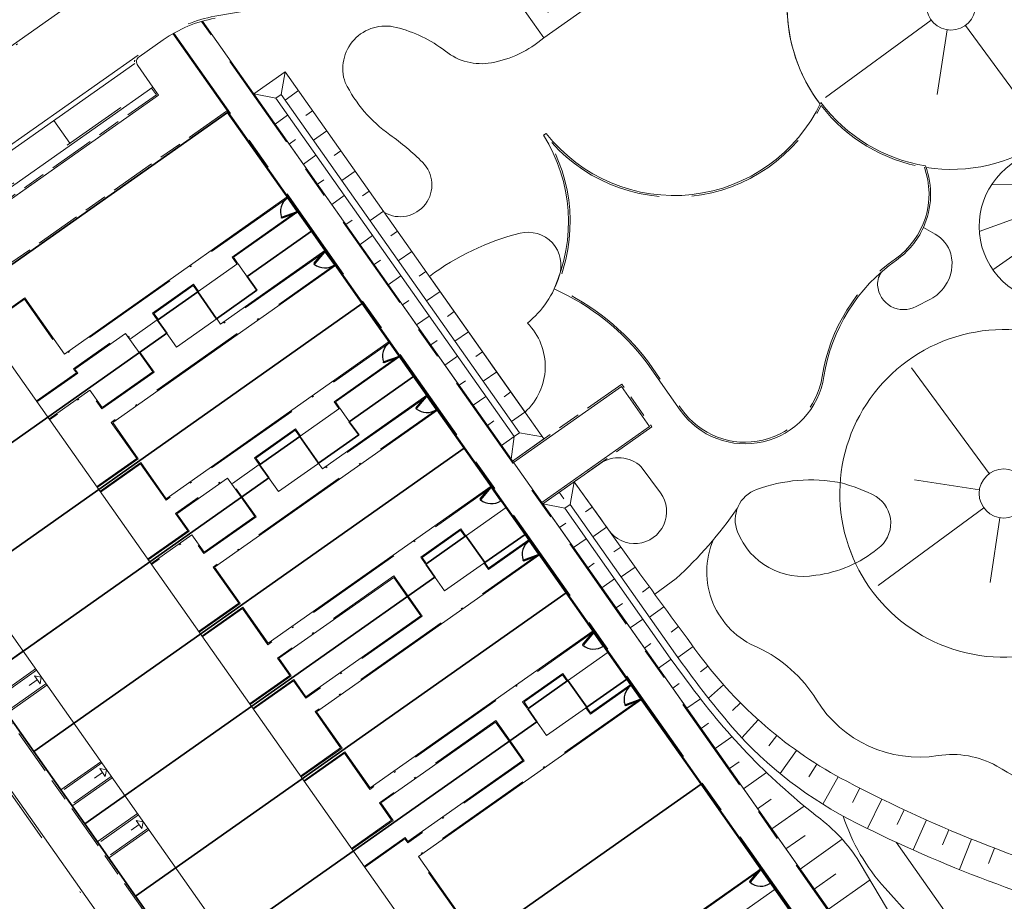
# Model space of a CAD drawing. Header units: metres. Extents: x 150385 to 171486, y 478588 to 485023.
# Tile 111 of 256: x 150971 to 151031, y 484039 to 484092. Entities that reach past the tile are written whole.
import ezdxf
from ezdxf.lldxf.tags import DXFTag

# ---------------------------------------------------------------- set-up
doc = ezdxf.new("R2010")
doc.units = ezdxf.units.M
for name, pattern in [('ACAD_ISO10W100', [18, 12, -3, 0, -3]), ('Dash', [6.35, 3.175, -3.175]), ('KAD', [12, 5, -1, 2, -1, 2, -1]), ('VH-GAZONBAND_100X200', [9.5, 7.5, -2]), ('VH-GELEIDEBAND', [6, 2, -2, 0, -2]), ('VH-OPSLUITBAND_100X200', [16, 8, -2, 4, -2]), ('VH-OPSLUITBAND_60X200', [12, 6, -2, 2, -2])]:
    doc.linetypes.add(name, pattern=pattern)
for name, color, linetype, lineweight, true_color in [('B-WE-KG-GRENS_PERCEEL-GV', 150, 'KG-PERCEEL', 30, 0x007fff), ('N-GV-GR-MATERIAALGRENS-G', 7, 'Continuous', 25, 0x6cbf40), ('N2-GV-GR-ERFAFSCHEIDING_RASTERHEKWERK_HEDERA-G', 7, 'GR-HAAG1', 35, 0x3c602f), ('N2-GV-GW-TALUDARCERING-G', 7, 'Continuous', 15, 0x738c74), ('N2-WE-GW-GRONDWERKLIJN-G', 7, 'Continuous', 30, 0x4d4d4d)]:
    doc.layers.add(name, color=color, linetype=linetype, lineweight=lineweight, true_color=true_color)
for name, color, linetype, lineweight in [('N2-PV-OG-BEBOUWING_ENTREE-S', 7, 'Continuous', 18), ('N2-PV-OG-KADASTRAAL_BEBOUWING-G', 5, 'Continuous', 35), ('N2-PV-OG-KADASTRAAL_BEBOUWING_BERGING-G', 5, 'Continuous', 35), ('N2-WE-IE-TERREINAFSCHEIDING_POORT-S', 5, 'Continuous', 25), ('N2-WE-VH-KANTOPSLUITING_ACHTERKANTBAND-G', 7, 'Continuous', 5), ('N2-WE-VH-KANTOPSLUITING_ACHTERKANTBAND-TERRAS-G', 7, 'Continuous', 5), ('N2-WE-VH-KANTOPSLUITING_GAZONBAND-ANTRACIET_100X200-G', 7, 'VH-GAZONBAND_100X200', 35), ('N2-WE-VH-KANTOPSLUITING_GELEIDEBAND-ANTRACIET_40_120X250-G', 7, 'VH-GELEIDEBAND', 35), ('N2-WE-VH-KANTOPSLUITING_OPSLUITBAND-ANTRACIET_100X200-G', 7, 'VH-OPSLUITBAND_100X200', 35), ('N2-WE-VH-KANTOPSLUITING_OPSLUITBAND-ANTRACIET_60X200-G', 7, 'ACAD_ISO10W100', 35), ('N2-WE-VH-KANTOPSLUITING_OPSLUITBAND_60X200-G', 7, 'VH-OPSLUITBAND_60X200', 35), ('N2-WE-VH-MATERIAALGRENS-G', 7, 'Continuous', 9), ('N2-XX-KG-GRENS_PERCEEL-G', 252, 'KAD', 15)]:
    doc.layers.add(name, color=color, linetype=linetype, lineweight=lineweight)
doc.styles.get("Standard").update_dxf_attribs({"font": 'NLCS-ISO.ttf'})
doc.linetypes.add('GR-HAAG1', pattern='A,6,[176,NLCS.SHX,S=0.125,R=0,X=0,Y=0],-2', length=8)
tags = doc.linetypes.add('KG-PERCEEL', pattern='A,5.5,-2,["P",Standard,S=1.8,R=0,X=-0.5,Y=-0.9],-2,5.5,-2,[5,NLCS.shx,S=0.75,R=0,X=0,Y=0],-2', length=19).pattern_tags.tags
tags[6] = DXFTag(74, 10)

# ---------------------------------------------------------------- blocks, each defined once
blk = doc.blocks.new('*U65')
at = {"color": 251, "true_color": 0x636466}
for p, q in [((1.01, 0.02), (0.09, 0.02)), ((0.09, -0.02), (1.01, -0.02))]:
    blk.add_line(p, q, dxfattribs=at)
at = {"color": 251, "linetype": 'Dash', "true_color": 0x636466}
for p, q in [((1.057, -0.082), (0.819, -0.97)), ((0.858, -0.981), (1.096, -0.092))]:
    blk.add_line(p, q, dxfattribs=at)
at = {"color": 251, "true_color": 0x636466}
for points in [[(0.05, 0.02), (0.09, 0.02), (0.09, -0.02), (0.05, -0.02)], [(1.01, 0.02), (1.05, 0.02), (1.05, -0.02), (1.01, -0.02)], [(1.057, -0.082), (1.068, -0.043), (1.106, -0.053), (1.096, -0.092)], [(0.809, -1.009), (0.819, -0.97), (0.858, -0.981), (0.847, -1.019)]]:
    blk.add_lwpolyline(points, close=True, dxfattribs=at)
for centre in [(0, 0), (1.1, 0)]:
    blk.add_circle(centre, 0.03, dxfattribs=at)
blk.add_arc((1.096, -0.003), 1.046, 180.93234, 254.0438, dxfattribs=at)
blk = doc.blocks.new('*U63')
at = {"color": 251, "true_color": 0x636466}
for p, q in [((-1.01, 0.02), (-0.09, 0.02)), ((-0.09, -0.02), (-1.01, -0.02))]:
    blk.add_line(p, q, dxfattribs=at)
at = {"color": 251, "linetype": 'Dash', "true_color": 0x636466}
for p, q in [((-0.858, -0.981), (-1.096, -0.092)), ((-1.057, -0.082), (-0.819, -0.97))]:
    blk.add_line(p, q, dxfattribs=at)
at = {"color": 251, "true_color": 0x636466}
for points in [[(-1.01, 0.02), (-1.05, 0.02), (-1.05, -0.02), (-1.01, -0.02)], [(-0.05, 0.02), (-0.09, 0.02), (-0.09, -0.02), (-0.05, -0.02)], [(-1.057, -0.082), (-1.068, -0.043), (-1.106, -0.053), (-1.096, -0.092)], [(-0.809, -1.009), (-0.819, -0.97), (-0.858, -0.981), (-0.847, -1.019)]]:
    blk.add_lwpolyline(points, close=True, dxfattribs=at)
for centre in [(-1.1, 0), (0, 0)]:
    blk.add_circle(centre, 0.03, dxfattribs=at)
blk.add_arc((-1.096, -0.003), 1.046, 285.9562, 359.06766, dxfattribs=at)

msp = doc.modelspace()

# ---------------------------------------------------------------- linework, layer by layer
at = {"layer": 'B-WE-KG-GRENS_PERCEEL-GV', "flags": 128}
for points in [[(150962.672, 484061.053), (150957.551, 484068.32), (150983.829, 484086.832), (150988.947, 484079.572), (150992.054, 484075.163), (150995.187, 484070.72), (150998.279, 484066.331), (151001.983, 484061.076), (151004.495, 484057.503), (151008.207, 484052.248), (151012.725, 484045.834), (151018.4, 484037.782), (151020.952, 484034.161), (151024.62, 484028.955), (151027.175, 484025.334), (151030.842, 484020.131), (151033.392, 484016.506), (151037.063, 484011.297), (151041.618, 484004.83), (151015.343, 483986.319), (151010.227, 483993.573), (151007.114, 483997.982), (151004.004, 484002.401), (151000.888, 484006.816), (150997.779, 484011.231), (150994.671, 484015.643), (150991.556, 484020.056), (150986.447, 484027.317), (150981.33, 484034.577), (150978.219, 484038.99), (150975.111, 484043.408), (150972.001, 484047.818), (150968.889, 484052.226), (150965.773, 484056.641)], [(150983.829, 484086.832), (150957.551, 484068.32), (150962.672, 484061.053), (150980.118, 484073.353), (150979.557, 484074.149), (150982.011, 484075.871), (150983.16, 484074.237), (150985.62, 484075.981), (150985.021, 484076.815), (150988.947, 484079.572)], [(150962.672, 484061.053), (150957.551, 484068.32), (150983.829, 484086.832), (150988.947, 484079.572), (150992.054, 484075.163), (150995.187, 484070.72), (150998.279, 484066.331), (151001.983, 484061.076), (151004.495, 484057.503), (151008.207, 484052.248), (151012.725, 484045.834), (151018.4, 484037.782), (151020.952, 484034.161), (151024.62, 484028.955), (151027.175, 484025.334), (151030.842, 484020.131), (151033.392, 484016.506), (151037.063, 484011.297), (151041.618, 484004.83), (151015.343, 483986.319), (151010.227, 483993.573), (151007.114, 483997.982), (151004.004, 484002.401), (151000.888, 484006.816), (150997.779, 484011.231), (150994.671, 484015.643), (150991.556, 484020.056), (150986.447, 484027.317), (150981.33, 484034.577), (150978.219, 484038.99), (150975.111, 484043.408), (150972.001, 484047.818), (150968.889, 484052.226), (150965.773, 484056.641)], [(150983.829, 484086.832), (150957.551, 484068.32), (150962.672, 484061.053), (150980.118, 484073.353), (150979.557, 484074.149), (150982.011, 484075.871), (150983.16, 484074.237), (150985.62, 484075.981), (150985.021, 484076.815), (150988.947, 484079.572)], [(150962.672, 484061.053), (150957.551, 484068.32), (150983.829, 484086.832), (150988.947, 484079.572), (150992.054, 484075.163), (150995.187, 484070.72), (150998.279, 484066.331), (151001.983, 484061.076), (151004.495, 484057.503), (151008.207, 484052.248), (151012.725, 484045.834), (151018.4, 484037.782), (151020.952, 484034.161), (151024.62, 484028.955), (151027.175, 484025.334), (151030.842, 484020.131), (151033.392, 484016.506), (151037.063, 484011.297), (151041.618, 484004.83), (151015.343, 483986.319), (151010.227, 483993.573), (151007.114, 483997.982), (151004.004, 484002.401), (151000.888, 484006.816), (150997.779, 484011.231), (150994.671, 484015.643), (150991.556, 484020.056), (150986.447, 484027.317), (150981.33, 484034.577), (150978.219, 484038.99), (150975.111, 484043.408), (150972.001, 484047.818), (150968.889, 484052.226), (150965.773, 484056.641)], [(150983.829, 484086.832), (150957.551, 484068.32), (150962.672, 484061.053), (150980.118, 484073.353), (150979.557, 484074.149), (150982.011, 484075.871), (150983.16, 484074.237), (150985.62, 484075.981), (150985.021, 484076.815), (150988.947, 484079.572)], [(150980.118, 484073.353), (150962.672, 484061.053), (150965.773, 484056.641), (150992.054, 484075.163), (150988.947, 484079.572), (150985.021, 484076.815), (150985.62, 484075.981), (150983.16, 484074.237), (150982.011, 484075.871), (150979.557, 484074.149)], [(150980.118, 484073.353), (150962.672, 484061.053), (150965.773, 484056.641), (150992.054, 484075.163), (150988.947, 484079.572), (150985.021, 484076.815), (150985.62, 484075.981), (150983.16, 484074.237), (150982.011, 484075.871), (150979.557, 484074.149)], [(150980.118, 484073.353), (150962.672, 484061.053), (150965.773, 484056.641), (150992.054, 484075.163), (150988.947, 484079.572), (150985.021, 484076.815), (150985.62, 484075.981), (150983.16, 484074.237), (150982.011, 484075.871), (150979.557, 484074.149)], [(150992.054, 484075.163), (150965.773, 484056.641), (150968.889, 484052.226), (150986.339, 484064.525), (150985.781, 484065.32), (150988.231, 484067.048), (150989.387, 484065.414), (150991.837, 484067.142), (150991.26, 484067.954), (150995.187, 484070.72)], [(150992.054, 484075.163), (150965.773, 484056.641), (150968.889, 484052.226), (150986.339, 484064.525), (150985.781, 484065.32), (150988.231, 484067.048), (150989.387, 484065.414), (150991.837, 484067.142), (150991.26, 484067.954), (150995.187, 484070.72)], [(150992.054, 484075.163), (150965.773, 484056.641), (150968.889, 484052.226), (150986.339, 484064.525), (150985.781, 484065.32), (150988.231, 484067.048), (150989.387, 484065.414), (150991.837, 484067.142), (150991.26, 484067.954), (150995.187, 484070.72)], [(150986.339, 484064.525), (150968.889, 484052.226), (150972.001, 484047.818), (150998.279, 484066.331), (150995.187, 484070.72), (150991.26, 484067.954), (150991.837, 484067.142), (150989.387, 484065.414), (150988.231, 484067.048), (150985.781, 484065.32)], [(150986.339, 484064.525), (150968.889, 484052.226), (150972.001, 484047.818), (150998.279, 484066.331), (150995.187, 484070.72), (150991.26, 484067.954), (150991.837, 484067.142), (150989.387, 484065.414), (150988.231, 484067.048), (150985.781, 484065.32)], [(150986.339, 484064.525), (150968.889, 484052.226), (150972.001, 484047.818), (150998.279, 484066.331), (150995.187, 484070.72), (150991.26, 484067.954), (150991.837, 484067.142), (150989.387, 484065.414), (150988.231, 484067.048), (150985.781, 484065.32)], [(150998.279, 484066.331), (150972.001, 484047.818), (150975.111, 484043.408), (150996.485, 484058.465), (150995.925, 484059.255), (150998.38, 484060.986), (150999.527, 484059.351), (151001.983, 484061.076)], [(150998.279, 484066.331), (150972.001, 484047.818), (150975.111, 484043.408), (150996.485, 484058.465), (150995.925, 484059.255), (150998.38, 484060.986), (150999.527, 484059.351), (151001.983, 484061.076)], [(150998.279, 484066.331), (150972.001, 484047.818), (150975.111, 484043.408), (150996.485, 484058.465), (150995.925, 484059.255), (150998.38, 484060.986), (150999.527, 484059.351), (151001.983, 484061.076)], [(150996.485, 484058.465), (150975.111, 484043.408), (150978.219, 484038.99), (151004.495, 484057.503), (151001.983, 484061.076), (150999.527, 484059.351), (150998.38, 484060.986), (150995.925, 484059.255)], [(150996.485, 484058.465), (150975.111, 484043.408), (150978.219, 484038.99), (151004.495, 484057.503), (151001.983, 484061.076), (150999.527, 484059.351), (150998.38, 484060.986), (150995.925, 484059.255)], [(150996.485, 484058.465), (150975.111, 484043.408), (150978.219, 484038.99), (151004.495, 484057.503), (151001.983, 484061.076), (150999.527, 484059.351), (150998.38, 484060.986), (150995.925, 484059.255)], [(151004.495, 484057.503), (150978.219, 484038.99), (150981.33, 484034.577), (151002.708, 484049.638), (151002.152, 484050.429), (151004.604, 484052.154), (151005.751, 484050.523), (151008.207, 484052.248)], [(151004.495, 484057.503), (150978.219, 484038.99), (150981.33, 484034.577), (151002.708, 484049.638), (151002.152, 484050.429), (151004.604, 484052.154), (151005.751, 484050.523), (151008.207, 484052.248)], [(151004.495, 484057.503), (150978.219, 484038.99), (150981.33, 484034.577), (151002.708, 484049.638), (151002.152, 484050.429), (151004.604, 484052.154), (151005.751, 484050.523), (151008.207, 484052.248)], [(151002.708, 484049.638), (150981.33, 484034.577), (150986.447, 484027.317), (151012.725, 484045.834), (151008.207, 484052.248), (151005.751, 484050.523), (151004.604, 484052.154), (151002.152, 484050.429)], [(151002.708, 484049.638), (150981.33, 484034.577), (150986.447, 484027.317), (151012.725, 484045.834), (151008.207, 484052.248), (151005.751, 484050.523), (151004.604, 484052.154), (151002.152, 484050.429)], [(151002.708, 484049.638), (150981.33, 484034.577), (150986.447, 484027.317), (151012.725, 484045.834), (151008.207, 484052.248), (151005.751, 484050.523), (151004.604, 484052.154), (151002.152, 484050.429)], [(151012.725, 484045.834), (150986.447, 484027.317), (150991.556, 484020.056), (151012.942, 484035.121), (151012.348, 484035.959), (151014.803, 484037.688), (151015.952, 484036.051), (151018.4, 484037.782)], [(151012.725, 484045.834), (150986.447, 484027.317), (150991.556, 484020.056), (151012.942, 484035.121), (151012.348, 484035.959), (151014.803, 484037.688), (151015.952, 484036.051), (151018.4, 484037.782)], [(151012.725, 484045.834), (150986.447, 484027.317), (150991.556, 484020.056), (151012.942, 484035.121), (151012.348, 484035.959), (151014.803, 484037.688), (151015.952, 484036.051), (151018.4, 484037.782)]]:
    msp.add_lwpolyline(points, close=True, dxfattribs=at)
at = {"layer": 'N-GV-GR-MATERIAALGRENS-G', "color": 7, "lineweight": 5, "flags": 128}
for points in [[(151018.99, 484097.728, 0.281709), (151019.991, 484087.337)], [(151061.956, 484054.572, -0.68577), (151058.867, 484047.338, -0.032309), (151055.046, 484047.72, 0.224568), (151050.843, 484046.522, 0.007691), (151048.23, 484044.161, -0.36948), (151035.715, 484043.63, 0.038305), (151030.772, 484046.932, 0.169129), (151027.2, 484047.571, -0.302927), (151019.767, 484050.984, 0.145964), (151016.199, 484054.169, -0.42092), (151013.485, 484060.755, -0.42092)], [(151075.735, 484039.526, 0.111953), (151061.817, 484032.906, -0.156907), (151042.789, 484025.452, -0.205238), (151034.529, 484028.856, -0.025041), (151025.533, 484037.737), (151023.957, 484039.476, -0.104835), (151021.401, 484043.878)]]:
    msp.add_lwpolyline(points, format="xyb", dxfattribs=at)
at = {"layer": 'N2-GV-GR-ERFAFSCHEIDING_RASTERHEKWERK_HEDERA-G', "color": 7, "lineweight": 5, "ltscale": 0.5, "flags": 128}
for points in [[(150987.506, 484081.619), (150983.83, 484086.834), (150967.646, 484075.428)], [(150989.81, 484078.349), (150988.082, 484080.801)], [(150985.022, 484076.81), (150988.946, 484079.575)], [(150993.727, 484072.79), (150990.386, 484077.532)], [(150992.056, 484075.161), (150975.953, 484063.813)], [(150972.843, 484068.227), (150980.118, 484073.354)], [(150994.303, 484071.973), (150996.031, 484069.521)], [(150991.261, 484067.957), (150995.184, 484070.722)], [(150999.948, 484063.962), (150996.607, 484068.703)], [(150998.278, 484066.333), (150982.174, 484054.985)], [(150979.064, 484059.399), (150986.339, 484064.526)], [(151000.83, 484062.711), (151000.523, 484063.144)], [(151001.981, 484061.076), (151002.251, 484060.692)], [(151002.827, 484059.875), (151006.169, 484055.134)], [(150985.285, 484050.571), (150996.484, 484058.463)], [(150988.396, 484046.157), (151004.499, 484057.505)], [(151007.052, 484053.884), (151006.78, 484054.268)], [(151008.474, 484051.864), (151008.203, 484052.248)], [(151009.049, 484051.046), (151016.401, 484040.614)], [(150991.506, 484041.743), (151002.705, 484049.634)], [(150996.54, 484034.426), (151012.725, 484045.832)], [(151017.248, 484039.416), (151016.976, 484039.799)]]:
    msp.add_lwpolyline(points, dxfattribs=at)
at = {"layer": 'N2-GV-GW-TALUDARCERING-G', "color": 7, "lineweight": 5}
for p, q in [((150988.157, 484088.159), (150987.34, 484087.583)), ((150989.021, 484086.932), (150988.613, 484086.644)), ((150986.729, 484086.123), (150987.497, 484086.665)), ((150989.886, 484085.706), (150989.068, 484085.13)), ((150987.593, 484084.897), (150987.977, 484085.168)), ((150990.75, 484084.48), (150990.341, 484084.192)), ((150988.457, 484083.671), (150989.225, 484084.213)), ((150991.614, 484083.254), (150990.796, 484082.678)), ((150989.321, 484082.445), (150989.705, 484082.716)), ((150992.478, 484082.028), (150992.069, 484081.74)), ((151030.442, 484082.402), (151032.038, 484082.441)), ((150990.185, 484081.219), (150990.954, 484081.76)), ((150993.342, 484080.802), (150992.524, 484080.226)), ((151029.71, 484079.558), (151034.091, 484081.171)), ((150991.049, 484079.993), (150991.433, 484080.263)), ((150994.206, 484079.576), (150993.797, 484079.288)), ((150991.913, 484078.767), (150992.682, 484079.308)), ((151030.531, 484077.229), (151032.64, 484078.696)), ((150992.777, 484077.54), (150993.162, 484077.811)), ((150995.07, 484078.349), (150994.252, 484077.773)), ((150993.641, 484076.314), (150994.41, 484076.856)), ((150995.934, 484077.123), (150995.525, 484076.835)), ((150994.506, 484075.088), (150994.89, 484075.359)), ((150996.798, 484075.897), (150995.981, 484075.321)), ((150995.37, 484073.862), (150996.138, 484074.404)), ((150997.662, 484074.671), (150997.253, 484074.383)), ((150998.526, 484073.445), (150997.709, 484072.869)), ((150996.234, 484072.636), (150996.618, 484072.907)), ((150997.098, 484071.41), (150997.866, 484071.951)), ((150999.39, 484072.219), (150998.982, 484071.931)), ((151000.254, 484070.993), (150999.437, 484070.417)), ((150997.962, 484070.184), (150998.346, 484070.454)), ((150998.826, 484068.958), (150999.594, 484069.499)), ((151001.118, 484069.767), (151000.71, 484069.479)), ((151001.982, 484068.54), (151001.165, 484067.964)), ((150999.69, 484067.731), (151000.074, 484068.002)), ((151000.554, 484066.505), (151001.322, 484067.047)), ((151004.078, 484063.649), (151004.362, 484063.246)), ((151006.083, 484062.743), (151005.671, 484062.449)), ((151004.085, 484061.495), (151004.469, 484061.766)), ((151006.955, 484061.523), (151006.123, 484060.928)), ((151004.949, 484060.269), (151005.717, 484060.81)), ((151007.827, 484060.302), (151007.407, 484060.002)), ((151005.813, 484059.043), (151006.197, 484059.313)), ((151008.7, 484059.082), (151007.852, 484058.476)), ((151006.677, 484057.816), (151007.445, 484058.358)), ((151009.579, 484057.867), (151009.15, 484057.555)), ((151007.541, 484056.59), (151007.925, 484056.861)), ((151010.462, 484056.654), (151009.586, 484056.014)), ((151008.405, 484055.364), (151009.173, 484055.906)), ((151011.349, 484055.445), (151010.901, 484055.115)), ((151009.269, 484054.138), (151009.653, 484054.409)), ((151012.239, 484054.238), (151011.319, 484053.556)), ((151010.133, 484052.912), (151010.903, 484053.454)), ((151013.143, 484053.04), (151012.684, 484052.678)), ((151010.997, 484051.686), (151011.394, 484051.965)), ((151014.105, 484051.89), (151013.182, 484051.072)), ((151011.861, 484050.46), (151012.687, 484051.041)), ((151015.132, 484050.796), (151014.654, 484050.322)), ((151012.725, 484049.234), (151013.176, 484049.551)), ((151016.218, 484049.762), (151015.223, 484048.656)), ((151013.589, 484048.007), (151014.611, 484048.727)), ((151017.361, 484048.791), (151016.856, 484048.162)), ((151018.557, 484047.887), (151017.554, 484046.479)), ((151014.454, 484046.781), (151015.048, 484047.2)), ((151015.318, 484045.555), (151016.721, 484046.544)), ((151019.803, 484047.051), (151019.314, 484046.276)), ((151021.093, 484046.287), (151020.161, 484044.605)), ((151022.42, 484045.588), (151021.967, 484044.702)), ((151016.182, 484044.329), (151017.014, 484044.916)), ((151023.762, 484044.917), (151022.883, 484043.12)), ((151017.046, 484043.103), (151019.023, 484044.496)), ((151025.115, 484044.269), (151024.692, 484043.363)), ((151026.479, 484043.646), (151025.665, 484041.82)), ((151027.855, 484043.048), (151027.464, 484042.127)), ((151017.91, 484041.877), (151019.077, 484042.7)), ((151018.774, 484040.651), (151021.349, 484042.466)), ((151029.241, 484042.474), (151028.492, 484040.619)), ((151047.851, 484009.34), (151024.642, 484042.284)), ((151030.636, 484041.925), (151030.279, 484040.991)), ((151019.638, 484039.425), (151020.952, 484040.35)), ((151020.502, 484038.198), (151023.041, 484039.988))]:
    msp.add_line(p, q, dxfattribs=at)
at = {"layer": 'N2-GV-GW-TALUDARCERING-G', "color": 7, "lineweight": 5, "flags": 128}
for points in [[(151026.771, 484092.464), (151020.321, 484087.732)], [(151027.753, 484091.868), (151027.145, 484087.915)], [(151028.868, 484092.141), (151033.6, 484085.691)], [(151030.312, 484064.785), (151025.58, 484071.235)], [(151029.716, 484063.803), (151025.763, 484064.411)], [(151029.99, 484062.688), (151023.539, 484057.956)], [(151030.971, 484062.092), (151030.363, 484058.139)]]:
    msp.add_lwpolyline(points, dxfattribs=at)
at = {"layer": 'N2-PV-OG-BEBOUWING_ENTREE-S', "color": 7, "lineweight": 5}
for p, q in [((150972.211, 484052.197), (150971.721, 484051.851)), ((150972.038, 484052.442), (150972.456, 484052.37)), ((150972.456, 484052.37), (150972.384, 484051.951)), ((150976.197, 484046.54), (150975.707, 484046.195)), ((150976.025, 484046.785), (150976.443, 484046.713)), ((150976.443, 484046.713), (150976.37, 484046.295)), ((150978.26, 484043.614), (150978.678, 484043.541)), ((150978.678, 484043.541), (150978.605, 484043.123)), ((150978.432, 484043.369), (150977.942, 484043.023))]:
    msp.add_line(p, q, dxfattribs=at)
at = {"layer": 'N2-PV-OG-BEBOUWING_ENTREE-S', "color": 7, "lineweight": 5, "flags": 128}
for points in [[(150972.038, 484052.442), (150972.384, 484051.951)], [(150976.025, 484046.785), (150976.37, 484046.295)], [(150978.26, 484043.614), (150978.605, 484043.123)]]:
    msp.add_lwpolyline(points, dxfattribs=at)
at = {"layer": 'N2-PV-OG-KADASTRAAL_BEBOUWING-G', "color": 7, "lineweight": 5}
msp.add_lwpolyline([(150961.875, 484067.386), (150969.599, 484072.829), (150994.749, 484037.141), (150987.025, 484031.697)], close=True, dxfattribs=at)
at = {"layer": 'N2-PV-OG-KADASTRAAL_BEBOUWING_BERGING-G', "color": 7, "lineweight": 5, "ltscale": 0.1}
for points in [[(150980.711, 484072.512), (150985.616, 484075.968), (150984.464, 484077.603), (150979.559, 484074.147)], [(150986.932, 484063.684), (150991.837, 484067.14), (150990.685, 484068.775), (150985.78, 484065.318)], [(150997.077, 484057.62), (151001.982, 484061.077), (151000.83, 484062.711), (150995.925, 484059.255)], [(151003.298, 484048.792), (151008.203, 484052.248), (151007.051, 484053.883), (151002.146, 484050.427)], [(151013.494, 484034.324), (151018.399, 484037.78), (151017.246, 484039.415), (151012.342, 484035.959)]]:
    msp.add_lwpolyline(points, close=True, dxfattribs=at)
at = {"layer": 'N2-WE-GW-GRONDWERKLIJN-G', "color": 7, "lineweight": 5, "flags": 128}
for points in [[(151037.977, 484093.09, 1.407999), (151019.991, 484087.336)], [(151041.719, 484095.726), (151042.004, 484095.322, -0.189182), (151042.765, 484092.198, 0.231001), (151044.153, 484087.988, 0.040643), (151045.629, 484086.701, -0.118058), (151047.539, 484084.432, -0.456883), (151045.625, 484079.804, 0.217425), (151043.775, 484078.082, -0.357883), (151039.334, 484075.623, 0.11807), (151035.667, 484075.427, -0.848268), (151031.661, 484083.674), (151033.961, 484085.336, 0.229841), (151037.977, 484093.09)], [(151026.467, 484083.466, 0.193597), (151033.734, 484085.171)], [(151039.098, 484039.186, -0.055952), (151021.617, 484046.004, -0.113518), (151012.6, 484053.751, -0.003246), (151008.761, 484058.997), (151004.981, 484064.285), (151004.981, 484064.285), (151003.068, 484062.937), (151043.244, 484005.926), (151022.506, 484040.89, 0.094776), (151020.017, 484043.704, -0.070223), (151012.116, 484051.801), (151010.85, 484053.527), (151004.405, 484062.672), (151004.732, 484062.903), (151011.175, 484053.76, 0.023069), (151014.628, 484049.31, 0.097129), (151022.247, 484043.434, 0.050848), (151038.583, 484037.254, 0.232904)]]:
    msp.add_lwpolyline(points, format="xyb", dxfattribs=at)
for points in [[(151003.138, 484066.901), (150987.345, 484089.311), (150985.433, 484087.963), (151001.225, 484065.553)], [(151001.323, 484067.046), (150986.773, 484087.693), (150987.1, 484087.924), (151001.65, 484067.276)]]:
    msp.add_lwpolyline(points, close=True, dxfattribs=at)
for points in [[(150987.345, 484089.311), (150987.1, 484087.924)], [(150986.773, 484087.693), (150985.433, 484087.963)], [(151001.323, 484067.046), (151001.139, 484065.676)], [(151003.051, 484067.024), (151001.65, 484067.276)], [(151004.732, 484062.903), (151004.981, 484064.285)], [(151003.068, 484062.937), (151004.405, 484062.672)]]:
    msp.add_lwpolyline(points, dxfattribs=at)
msp.add_lwpolyline([(151040.361, 484059.568, 3.69558), (151039.191, 484069.585, 3.69558)], format="xyb", close=True, dxfattribs=at)
at = {"layer": 'N2-WE-GW-GRONDWERKLIJN-G', "color": 7, "lineweight": 5}
for centre in [(151027.981, 484093.351), (151031.199, 484063.575)]:
    msp.add_circle(centre, 1.5, dxfattribs=at)
at = {"layer": 'N2-WE-VH-KANTOPSLUITING_ACHTERKANTBAND-G', "color": 7, "lineweight": 5, "flags": 128}
for points in [[(151015.864, 483949.123, 0.415141), (151024.068, 483947.688), (151025.451, 483948.663, 0.414214), (151026.871, 483956.857), (150950.927, 484064.624, -0.414214), (150953.37, 484078.726), (150977.876, 484095.995, -0.110272)], [(150983.073, 484092.577, 0.110272), (150979.903, 484091.258), (150978.436, 484090.225, 0.414214), (150978.345, 484089.695), (150979.278, 484088.371), (150959.464, 484074.408), (150958.53, 484075.732, 0.414214), (150958.001, 484075.824), (150956.927, 484075.067, 0.414215), (150955.508, 484066.873), (151014.488, 483983.179, 0.414212), (151015.017, 483983.087), (151019.676, 483986.37), (151033.121, 483967.292), (151028.462, 483964.009, 0.414215), (151028.371, 483963.479), (151029.847, 483961.384)], [(150957.495, 484068.392, -0.405575), (150958.342, 484072.883), (150979.624, 484087.88), (150979.278, 484088.371)]]:
    msp.add_lwpolyline(points, format="xyb", dxfattribs=at)
for points in [[(151081.72, 484033.04), (151043.244, 484005.926), (150982.305, 484092.401)], [(150980.495, 484091.637), (151041.675, 484004.82), (151025.539, 483993.449)], [(150959.464, 484074.408), (150959.809, 484073.917), (150979.624, 484087.88), (150979.278, 484088.371)], [(150983.831, 484086.834), (151041.619, 484004.83), (151025.516, 483993.482)], [(151003.138, 484066.901), (150999.865, 484071.545)], [(151001.283, 484065.471), (151007.863, 484070.108), (151009.591, 484067.656), (151003.011, 484063.019)], [(150972.111, 484052.86), (150969.659, 484051.132)], [(150972.802, 484051.879), (150970.35, 484050.151)], [(150976.097, 484047.203), (150973.645, 484045.475)], [(150976.788, 484046.223), (150974.336, 484044.494)], [(150978.332, 484044.032), (150975.88, 484042.304)], [(150979.023, 484043.051), (150976.571, 484041.323)]]:
    msp.add_lwpolyline(points, dxfattribs=at)
msp.add_lwpolyline([(151026.429, 484083.573, -0.19869), (151026.296, 484079.802, -0.133184), (151024.648, 484077.814, 0.202779), (151020.221, 484070.702, -0.673568), (151011.451, 484068.661), (151009.435, 484071.522, 0.128364), (151003.755, 484076.054, 0.251511), (151003.115, 484085.437), (151003.278, 484085.552, 0.557833), (151020.04, 484087.438, 0.19578)], format="xyb", close=True, dxfattribs=at)
at = {"layer": 'N2-WE-VH-KANTOPSLUITING_ACHTERKANTBAND-TERRAS-G', "color": 7, "lineweight": 5, "flags": 128}
for points in [[(150968.948, 484073.753), (150971.45, 484075.516), (150973.869, 484072.082), (150987.471, 484081.668)], [(150984.446, 484077.628), (150984.193, 484077.987), (150988.116, 484080.752)], [(150989.775, 484078.398), (150983.399, 484073.905), (150983.146, 484074.264)], [(150975.873, 484063.927), (150978.374, 484065.69), (150976.819, 484067.897), (150990.42, 484077.482)], [(150981.994, 484075.899), (150981.74, 484076.259), (150979.337, 484074.566), (150979.591, 484074.206)], [(150972.186, 484069.159), (150974.687, 484070.922), (150974.514, 484071.167), (150977.604, 484073.344), (150978.434, 484072.167)], [(150976.034, 484063.699), (150978.535, 484065.461), (150980.09, 484063.254), (150993.692, 484072.84)], [(150978.434, 484072.167), (150979.263, 484070.99), (150976.173, 484068.813), (150975.425, 484069.875), (150972.923, 484068.113)], [(150990.667, 484068.799), (150990.414, 484069.159), (150994.338, 484071.924)], [(150995.997, 484069.57), (150989.621, 484065.077), (150989.367, 484065.436)], [(150982.094, 484055.099), (150984.595, 484056.862), (150983.04, 484059.069), (150996.642, 484068.654)], [(150988.215, 484067.071), (150987.962, 484067.431), (150985.558, 484065.737), (150985.812, 484065.378)], [(150978.983, 484059.513), (150981.484, 484061.276), (150980.736, 484062.339), (150983.826, 484064.516), (150984.655, 484063.339)], [(150982.255, 484054.87), (150984.756, 484056.633), (150986.312, 484054.426), (150999.914, 484064.011)], [(150984.655, 484063.339), (150985.485, 484062.162), (150982.395, 484059.985), (150981.646, 484061.047), (150979.145, 484059.284)], [(150998.31, 484060.973), (150998.056, 484061.333), (150995.702, 484059.674), (150995.937, 484059.341)], [(151002.217, 484060.741), (150999.764, 484059.013), (150999.511, 484059.373)], [(150988.315, 484046.271), (150990.816, 484048.034), (150989.261, 484050.241), (151002.862, 484059.826)], [(150994.799, 484057.275), (150993.969, 484058.452), (150986.957, 484053.511), (150987.706, 484052.448), (150985.204, 484050.685)], [(150994.799, 484057.275), (150995.628, 484056.098), (150988.616, 484051.156), (150987.867, 484052.219), (150985.366, 484050.456)], [(150988.476, 484046.042), (150990.978, 484047.805), (150992.533, 484045.598), (151006.135, 484055.183)], [(151004.531, 484052.145), (151004.278, 484052.504), (151001.924, 484050.845), (151002.158, 484050.513)], [(151008.438, 484051.913), (151005.986, 484050.185), (151005.732, 484050.544)], [(150995.4, 484036.217), (150997.902, 484037.98), (150995.482, 484041.413), (151009.083, 484050.997)], [(151001.02, 484048.447), (151000.191, 484049.624), (150993.178, 484044.682), (150993.927, 484043.62), (150991.426, 484041.857)], [(151001.02, 484048.447), (151001.85, 484047.27), (150994.837, 484042.328), (150994.664, 484042.573), (150992.163, 484040.811)], [(150997.844, 484032.749), (151000.346, 484034.511), (151002.765, 484031.078), (151016.367, 484040.663)]]:
    msp.add_lwpolyline(points, dxfattribs=at)
at = {"layer": 'N2-WE-VH-KANTOPSLUITING_GAZONBAND-ANTRACIET_100X200-G', "color": 7, "lineweight": 5, "flags": 128}
msp.add_lwpolyline([(151026.355, 484083.483, -0.337556), (151024.591, 484077.895, 0.202779), (151020.122, 484070.718, -0.673568), (151011.533, 484068.719), (151009.516, 484071.581, 0.126631), (151003.887, 484076.104, 0.248856), (151003.2, 484085.49, 0.552464), (151020.059, 484087.247, 0.189992)], format="xyb", close=True, dxfattribs=at)
at = {"layer": 'N2-WE-VH-KANTOPSLUITING_GELEIDEBAND-ANTRACIET_40_120X250-G', "color": 7, "lineweight": 5, "ltscale": 2, "flags": 128}
for points in [[(151015.765, 483949.054, 0.415141), (151024.137, 483947.59), (151025.52, 483948.565, 0.414214), (151026.969, 483956.926), (150951.025, 484064.693, -0.414214), (150953.439, 484078.628), (150977.945, 484095.897, -0.110272), (150981.164, 484097.236), (150991.712, 484099.096, 0.110272), (150994.931, 484100.435), (150996.65, 484101.647, 0.414214), (150996.77, 484102.343), (150994.178, 484106.022), (151013.142, 484119.386), (151015.735, 484115.707, 0.414214), (151016.431, 484115.587), (151017.735, 484116.506, 0.092993), (151017.992, 484116.77), (151023.576, 484125.181, -0.092993), (151025.633, 484127.296), (151028.106, 484129.04, 0.414214), (151028.227, 484129.736), (151027.363, 484130.962), (151042.076, 484141.331), (151042.941, 484140.105, 0.414214), (151043.637, 484139.984), (151048.46, 484143.383, 0.414214), (151048.58, 484144.079), (151047.716, 484145.306), (151062.43, 484155.674), (151063.294, 484154.448, 0.414214), (151063.991, 484154.328), (151068.813, 484157.726, 0.414214), (151068.934, 484158.423), (151068.07, 484159.649), (151082.783, 484170.017), (151083.647, 484168.791, 0.414214), (151084.344, 484168.671), (151089.166, 484172.069, 0.414214), (151089.287, 484172.766), (151088.423, 484173.992), (151103.137, 484184.361), (151104.001, 484183.134, 0.414214), (151104.697, 484183.014), (151110.848, 484187.348, -0.242171), (151118.098, 484188.36, 0.514516), (151118.763, 484188.829, -0.242171), (151122.154, 484195.316), (151125.68, 484197.8, 0.414214), (151125.8, 484198.497), (151124.936, 484199.723), (151139.65, 484210.092), (151140.514, 484208.866, 0.414214), (151141.211, 484208.745), (151144.231, 484210.874, 0.414214), (151144.352, 484211.57), (151143.488, 484212.796), (151163.106, 484226.621), (151163.97, 484225.395, 0.414214), (151164.667, 484225.275), (151167.688, 484227.403, 0.414214), (151167.808, 484228.1), (151166.944, 484229.326), (151181.658, 484239.695), (151182.522, 484238.469, 0.414214), (151183.219, 484238.348), (151187.256, 484241.194, -0.242171), (151194.506, 484242.205, 0.514516), (151195.171, 484242.674, -0.242171), (151198.563, 484249.161), (151201.754, 484251.41, 0.414214), (151201.875, 484252.107), (151201.011, 484253.333), (151215.724, 484263.702), (151216.589, 484262.476, 0.414214), (151217.285, 484262.355), (151220.351, 484264.515, 0.414214), (151220.472, 484265.212), (151219.608, 484266.438), (151239.226, 484280.263), (151240.09, 484279.037, 0.414214), (151240.786, 484278.916), (151243.852, 484281.077, 0.414214), (151243.973, 484281.774), (151243.109, 484283), (151257.822, 484293.368), (151258.686, 484292.142, 0.414214), (151259.383, 484292.022), (151266.02, 484296.698, -0.243415), (151271.484, 484297.448, 0.243424), (151276.948, 484298.197), (151279.078, 484299.698, 0.414214), (151279.198, 484300.395), (151276.606, 484304.073), (151287.314, 484311.619), (151289.906, 484307.941, 0.414214), (151290.603, 484307.82), (151291.519, 484308.465), (151294.975, 484303.561), (151294.059, 484302.916, 0.414214), (151293.939, 484302.219), (151296.531, 484298.54), (151285.823, 484290.994), (151283.231, 484294.673, 0.414214), (151282.534, 484294.793), (151282.125, 484294.505, 0.414214), (151280.677, 484286.145), (151308.595, 484246.527, -0.176927), (151310.026, 484241.227), (151309.796, 484238.58, 0.1082), (151310.236, 484235.186, 0.495491), (151310.995, 484234.946), (151315.27, 484237.959), (151331.952, 484214.286), (151327.457, 484211.117, 0.414198), (151327.336, 484210.421), (151330.855, 484205.427, 0.414214), (151331.552, 484205.306), (151336.048, 484208.474), (151349.354, 484189.592), (151344.858, 484186.424, 0.414214), (151344.738, 484185.727), (151347.03, 484182.475)], [(151177.417, 484067.557, -0.068595), (151176.332, 484074.298, -0.121603), (151178.502, 484084.029, 0.275479), (151177.253, 484100.368), (151128.97, 484168.884, 0.414232), (151128.273, 484169.004), (151127.047, 484168.14), (151120.135, 484177.949), (151121.361, 484178.813, 0.414214), (151121.481, 484179.51), (151121.088, 484180.068, 0.414214), (151109.941, 484181.999), (151028.441, 484124.565, 0.092993), (151026.384, 484122.45), (151021.251, 484114.717, 0.309307), (151021.259, 484114.153), (151022.438, 484112.48), (151021.931, 484112.122, 0.414214), (151021.81, 484111.426), (151024.403, 484107.747), (151003.395, 484092.943), (151000.803, 484096.621, 0.414214), (151000.106, 484096.742), (150999.599, 484096.385, -0.110272), (150996.38, 484095.045), (150983.053, 484092.695, 0.110272), (150979.834, 484091.356), (150978.367, 484090.323, 0.414214), (150978.247, 484089.626), (150979.111, 484088.4), (150959.493, 484074.575), (150958.629, 484075.801, 0.414214), (150957.932, 484075.922), (150956.858, 484075.165, 0.414215), (150955.409, 484066.804), (151014.39, 483983.11, 0.414212), (151015.087, 483982.989), (151019.647, 483986.203), (151032.954, 483967.321), (151031.747, 483966.47)]]:
    msp.add_lwpolyline(points, format="xyb", dxfattribs=at)
at = {"layer": 'N2-WE-VH-KANTOPSLUITING_OPSLUITBAND-ANTRACIET_100X200-G', "color": 7, "lineweight": 5, "ltscale": 0.35, "flags": 128}
for points in [[(150959.545, 484074.465), (150959.833, 484074.057), (150979.484, 484087.905), (150979.196, 484088.313)], [(150983.773, 484086.916), (150957.412, 484068.337), (151015.315, 483986.171), (151025.573, 483993.4)], [(151001.225, 484065.553), (151007.887, 484070.248), (151009.73, 484067.632), (151003.068, 484062.937)], [(150972.168, 484052.778), (150969.716, 484051.05)], [(150972.744, 484051.961), (150970.292, 484050.233)], [(150976.155, 484047.122), (150973.703, 484045.394)], [(150976.731, 484046.304), (150974.279, 484044.576)], [(150978.39, 484043.95), (150975.938, 484042.222)], [(150978.966, 484043.133), (150976.514, 484041.405)]]:
    msp.add_lwpolyline(points, dxfattribs=at)
at = {"layer": 'N2-WE-VH-KANTOPSLUITING_OPSLUITBAND-ANTRACIET_60X200-G', "color": 7, "lineweight": 5, "ltscale": 0.5, "flags": 128}
for points in [[(150968.983, 484073.704), (150971.435, 484075.432), (150973.855, 484071.999), (150987.506, 484081.619)], [(150984.397, 484077.593), (150984.109, 484078.002), (150988.082, 484080.801)], [(150989.81, 484078.349), (150983.385, 484073.821), (150983.097, 484074.23)], [(150975.838, 484063.976), (150978.29, 484065.705), (150976.735, 484067.912), (150990.386, 484077.532)], [(150982.043, 484075.934), (150981.755, 484076.343), (150979.254, 484074.58), (150979.542, 484074.171)], [(150972.151, 484069.208), (150974.604, 484070.936), (150974.431, 484071.181), (150977.619, 484073.428), (150978.483, 484072.202)], [(150976.068, 484063.65), (150978.521, 484065.378), (150980.076, 484063.171), (150993.727, 484072.791)], [(150978.483, 484072.202), (150979.347, 484070.976), (150976.159, 484068.729), (150975.41, 484069.792), (150972.958, 484068.064)], [(150990.618, 484068.765), (150990.33, 484069.174), (150994.303, 484071.973)], [(150996.031, 484069.521), (150989.606, 484064.993), (150989.318, 484065.402)], [(150982.059, 484055.148), (150984.512, 484056.876), (150982.956, 484059.083), (150996.607, 484068.703)], [(150988.264, 484067.106), (150987.976, 484067.515), (150985.475, 484065.752), (150985.763, 484065.343)], [(150978.949, 484059.562), (150981.401, 484061.291), (150980.652, 484062.353), (150983.84, 484064.6), (150984.704, 484063.374)], [(150982.29, 484054.821), (150984.742, 484056.55), (150986.297, 484054.343), (150999.948, 484063.962)], [(150984.704, 484063.374), (150985.568, 484062.147), (150982.38, 484059.901), (150981.631, 484060.964), (150979.179, 484059.235)], [(150998.359, 484061.007), (150998.071, 484061.416), (150995.619, 484059.688), (150995.888, 484059.306)], [(151002.251, 484060.692), (150999.75, 484058.929), (150999.462, 484059.338)], [(150988.28, 484046.32), (150990.733, 484048.048), (150989.177, 484050.255), (151002.827, 484059.875)], [(150994.848, 484057.31), (150993.984, 484058.536), (150986.873, 484053.525), (150987.622, 484052.462), (150985.17, 484050.734)], [(150994.848, 484057.31), (150995.712, 484056.084), (150988.601, 484051.073), (150987.853, 484052.135), (150985.4, 484050.407)], [(150988.511, 484045.993), (150990.963, 484047.721), (150992.518, 484045.514), (151006.169, 484055.134)], [(151004.58, 484052.179), (151004.292, 484052.588), (151001.84, 484050.86), (151002.109, 484050.478)], [(151008.473, 484051.864), (151005.971, 484050.101), (151005.683, 484050.51)], [(150995.366, 484036.266), (150997.818, 484037.994), (150995.399, 484041.427), (151009.049, 484051.046)], [(151001.069, 484048.482), (151000.205, 484049.708), (150993.094, 484044.697), (150993.843, 484043.634), (150991.391, 484041.906)], [(151001.069, 484048.482), (151001.933, 484047.256), (150994.823, 484042.245), (150994.65, 484042.49), (150992.198, 484040.762)], [(150997.879, 484032.7), (151000.331, 484034.428), (151002.751, 484030.994), (151016.402, 484040.614)]]:
    msp.add_lwpolyline(points, dxfattribs=at)
at = {"layer": 'N2-WE-VH-KANTOPSLUITING_OPSLUITBAND_60X200-G', "color": 7, "lineweight": 5, "flags": 128}
for points in [[(151081.754, 484032.991), (151043.23, 484005.843), (150982.244, 484092.384)], [(150980.547, 484091.667), (151041.758, 484004.806), (151025.573, 483993.4)]]:
    msp.add_lwpolyline(points, dxfattribs=at)
at = {"layer": 'N2-WE-VH-MATERIAALGRENS-G', "color": 7, "lineweight": 5}
for p, q in [((150957.932, 484075.922), (150978.367, 484090.323)), ((150958.479, 484075.94), (150978.166, 484089.813))]:
    msp.add_line(p, q, dxfattribs=at)
at = {"layer": 'N2-WE-VH-MATERIAALGRENS-G', "color": 7, "lineweight": 5, "flags": 128}
for points in [[(151022.507, 484112.381), (151025.963, 484107.477), (151003.124, 484091.382), (150999.668, 484096.287)], [(150974.206, 484084.944), (150973.227, 484086.333)], [(150977.907, 484073.019), (150979.542, 484074.171)], [(150984.128, 484064.191), (150985.763, 484065.343)], [(151014.936, 484062.653), (151014.942, 484062.66)]]:
    msp.add_lwpolyline(points, dxfattribs=at)
for points in [[(150993.402, 484080.716, 0.873752), (150995.73, 484083.786, 0.041783), (150993.736, 484085.465, -0.123659), (150991.011, 484088.646, -0.601034), (150994.119, 484092.02, -0.103119), (150997.126, 484090.575, 0.221255), (150999.93, 484089.864, 0.137064), (151003.124, 484091.382)], [(151026.296, 484079.802), (151027.02, 484079.4, -0.198912), (151027.971, 484078.201, -0.217679), (151027.613, 484076.224, -0.117064), (151026.739, 484075.433), (151025.846, 484074.981, -0.545907), (151023.504, 484076.282, -0.198029), (151023.798, 484077.148)], [(151014.941, 484062.66, -0.054712), (151011.217, 484058.378), (151009.903, 484057.421)]]:
    msp.add_lwpolyline(points, format="xyb", dxfattribs=at)
for points in [[(151001.986, 484068.536, 0.42401), (151002.135, 484073.976, 0.14917), (151004.072, 484076.842, 0.594292), (151001.678, 484079.457, 0.098495), (150996.146, 484076.822)], [(151004.981, 484064.285), (151006.549, 484065.39, -0.358343), (151009.081, 484065.201), (151010.247, 484063.607, -1.010594), (151007.082, 484061.345, 0.005269)], [(151021.221, 484064.233, 0.133993), (151016.115, 484063.816, 0.422498), (151014.951, 484061.233, 0.358138), (151019.731, 484058.579, 0.140849), (151023.506, 484060.197, 0.529415), (151023.413, 484063.392, 0.050334)]]:
    msp.add_lwpolyline(points, format="xyb", close=True, dxfattribs=at)
at = {"layer": 'N2-WE-VH-MATERIAALGRENS-G', "color": 7, "lineweight": 5}
msp.add_arc((151031.199, 484063.575), 10, 36.94432, 336.37926, dxfattribs=at)
at = {"layer": 'N2-XX-KG-GRENS_PERCEEL-G', "color": 7, "lineweight": 5, "flags": 128}
msp.add_lwpolyline([(150983.831, 484086.834), (151041.619, 484004.83), (151015.339, 483986.31), (150957.55, 484068.314)], close=True, dxfattribs=at)
for points in [[(150962.666, 484061.055), (150980.118, 484073.354), (150979.559, 484074.147), (150982.011, 484075.875), (150983.163, 484074.24), (150985.616, 484075.968), (150985.022, 484076.81), (150988.946, 484079.575)], [(150965.776, 484056.641), (150992.056, 484075.161)], [(150995.184, 484070.722), (150991.261, 484067.957), (150991.837, 484067.14), (150989.385, 484065.412), (150988.232, 484067.047), (150985.78, 484065.318), (150986.339, 484064.526), (150968.887, 484052.227)], [(150971.998, 484047.813), (150998.278, 484066.333)], [(151001.981, 484061.076), (150999.528, 484059.348), (150998.376, 484060.983), (150995.924, 484059.255), (150996.483, 484058.462), (150975.108, 484043.399)], [(150978.219, 484038.985), (151004.499, 484057.505)], [(151008.202, 484052.248), (151005.75, 484050.52), (151004.598, 484052.155), (151002.145, 484050.426), (151002.704, 484049.634), (150981.329, 484034.571)], [(150986.445, 484027.312), (151012.725, 484045.832)]]:
    msp.add_lwpolyline(points, dxfattribs=at)

# ---------------------------------------------------------------- block references
at = {"layer": 'N2-WE-IE-TERREINAFSCHEIDING_POORT-S', "color": 7, "lineweight": 5, "rotation": 305.1725480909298}
for name, p in [('*U65', (150987.477, 484081.659)), ('*U63', (150990.415, 484077.491)), ('*U65', (150993.698, 484072.831)), ('*U63', (150996.636, 484068.663)), ('*U63', (151000.552, 484063.103)), ('*U65', (151002.222, 484060.733)), ('*U63', (151006.809, 484054.227)), ('*U65', (151008.445, 484051.905)), ('*U63', (151017.005, 484039.759))]:
    msp.add_blockref(name, p, dxfattribs=at)

doc.saveas('drawing.dxf')
